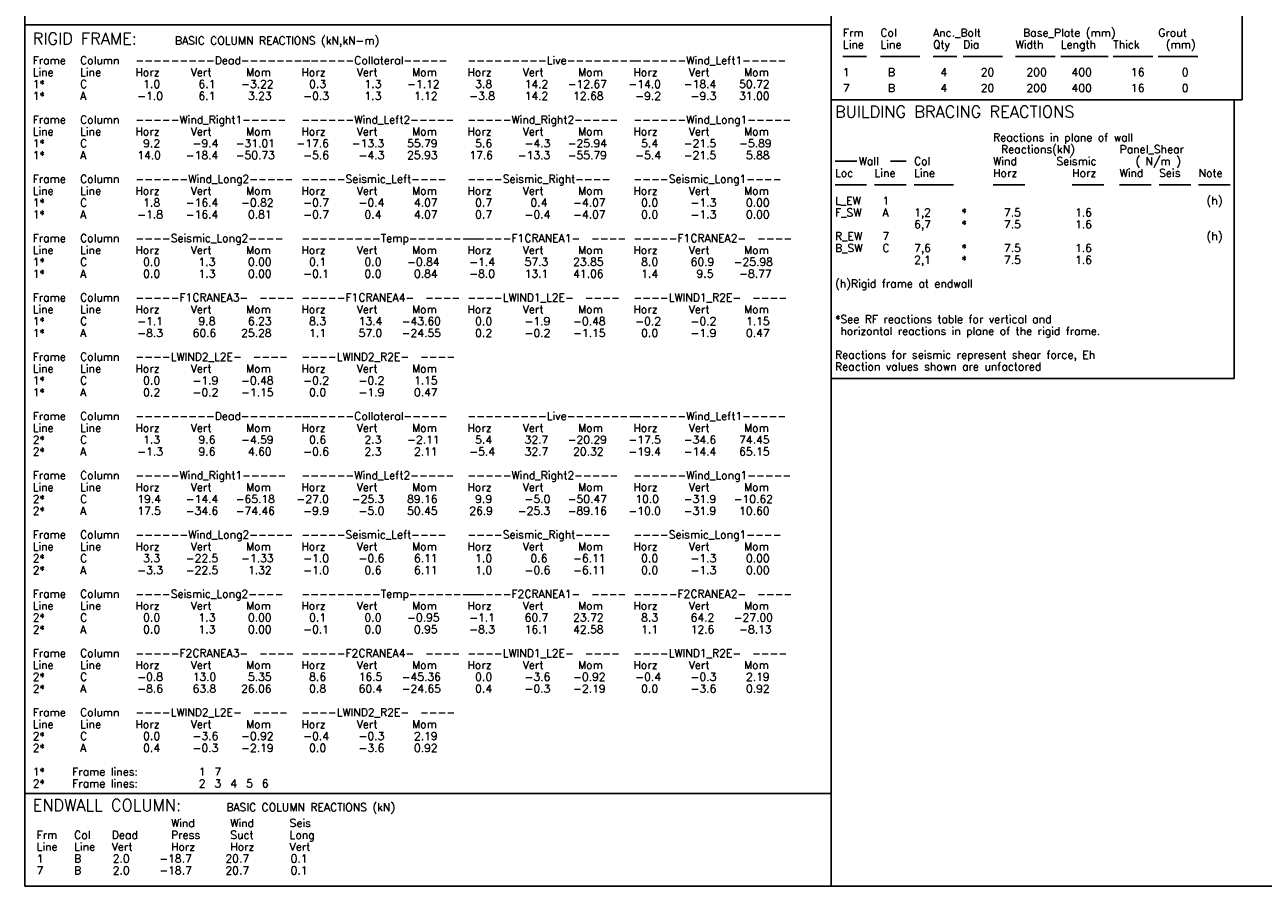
# Model space of a CAD drawing. Extents: x 0 to 48253, y 10738 to 44860.
# Tile 1 of 3: x 0 to 28286, y 10738 to 30416. Entities that reach past the tile are written whole.
import ezdxf

# ---------------------------------------------------------------- set-up
doc = ezdxf.new("R2010")
doc.units = 0
doc.header["$MEASUREMENT"] = 0
doc.linetypes.add('CONTIN', pattern=[0])
doc.layers.get('0').update_dxf_attribs({"linetype": 'CONTIN'})
for name, color, linetype in [('1', 7, 'CONTIN'), ('13', 1, 'CONTIN'), ('14', 7, 'CONTIN'), ('20', 7, 'CONTIN'), ('22', 7, 'CONTIN'), ('26', 7, 'CONTIN')]:
    doc.layers.add(name, color=color, linetype=linetype)
doc.styles.add('SIMPLEX', font='SIMPLEX')

# ---------------------------------------------------------------- blocks, each defined once
blk = doc.blocks.new('RFBASE')
at = {"layer": '1'}
for p, q in [((18415.104, 0), (0, 0)), ((0, 0), (0, -17557.535)), ((18415.104, -17557.535), (18415.104, 0)), ((0, -17557.535), (18415.104, -17557.535))]:
    blk.add_line(p, q, dxfattribs=at)
at = {"layer": '13', "style": 'SIMPLEX'}
for s, p in [('1*', (180.54, -1444.322)), ('C', (1263.782, -1444.322)), ('1*', (180.54, -1715.132)), ('A', (1263.782, -1715.132)), ('1*', (180.54, -2798.374)), ('C', (1263.782, -2798.374)), ('1*', (180.54, -3069.185)), ('A', (1263.782, -3069.185)), ('1*', (180.54, -4152.426)), ('1*', (180.54, -4423.236)), ('A', (1263.782, -4423.236)), ('C', (1263.782, -4152.426)), ('1*', (180.54, -5506.478)), ('C', (1263.782, -5506.478)), ('1*', (180.54, -5777.288)), ('A', (1263.782, -5777.288)), ('1*', (180.54, -6860.528)), ('C', (1263.782, -6860.528)), ('1*', (180.54, -7131.339)), ('A', (1263.782, -7131.339)), ('1*', (180.54, -8214.581)), ('C', (1263.782, -8214.581)), ('1*', (180.54, -8485.392)), ('A', (1263.782, -8485.392)), ('2*', (180.54, -9568.633)), ('C', (1263.782, -9568.633)), ('2*', (180.54, -9839.443)), ('A', (1263.782, -9839.443)), ('2*', (180.54, -10922.686)), ('C', (1263.782, -10922.686)), ('2*', (180.54, -11193.496)), ('A', (1263.782, -11193.496)), ('2*', (180.54, -12276.737)), ('C', (1263.782, -12276.737)), ('2*', (180.54, -12547.548)), ('A', (1263.782, -12547.548)), ('2*', (180.54, -13630.789)), ('C', (1263.782, -13630.789)), ('2*', (180.54, -13901.6)), ('A', (1263.782, -13901.6)), ('2*', (180.54, -14984.84)), ('C', (1263.782, -14984.84)), ('2*', (180.54, -15255.65)), ('A', (1263.782, -15255.65)), ('2*', (180.54, -16338.891)), ('C', (1263.782, -16338.891)), ('2*', (180.54, -16609.701)), ('A', (1263.782, -16609.701)), ('1*', (180.54, -17151.32)), ('1', (3971.885, -17151.32)), ('7', (4332.966, -17151.32)), ('2*', (180.54, -17422.133)), ('2', (3971.885, -17422.133)), ('3', (4332.966, -17422.133)), ('4', (4694.047, -17422.133)), ('5', (5055.127, -17422.133)), ('6', (5416.208, -17422.133))]:
    blk.add_text(s, height=180.54, dxfattribs=at).set_placement(p)
at = {"layer": '14', "style": 'SIMPLEX'}
for s, p in [('Frame', (180.54, -902.701)), ('Column', (1263.782, -902.701)), ('---------Dead--------', (2527.563, -902.701)), ('------Collateral-----', (6318.909, -902.701)), ('---------Live--------', (10110.254, -902.701)), ('------Wind_Left1-----', (13901.6, -902.701)), ('Line', (180.54, -1173.512)), ('Line', (1263.782, -1173.512)), ('Horz', (2527.563, -1173.512)), ('Vert', (3791.345, -1173.512)), ('Mom', (5055.127, -1173.512)), ('Horz', (6318.909, -1173.512)), ('Vert', (7582.69, -1173.512)), ('Mom', (8846.473, -1173.512)), ('Horz', (10110.254, -1173.512)), ('Vert', (11374.036, -1173.512)), ('Mom', (12637.817, -1173.512)), ('Horz', (13901.6, -1173.512)), ('Vert', (15165.381, -1173.512)), ('Mom', (16429.162, -1173.512)), ('Frame', (180.54, -2256.753)), ('Column', (1263.782, -2256.753)), ('-----Wind_Right1-----', (2527.563, -2256.753)), ('------Wind_Left2-----', (6318.909, -2256.753)), ('-----Wind_Right2-----', (10110.254, -2256.753)), ('------Wind_Long1-----', (13901.6, -2256.753)), ('Line', (180.54, -2527.564)), ('Line', (1263.782, -2527.564)), ('Horz', (2527.563, -2527.564)), ('Vert', (3791.345, -2527.564)), ('Mom', (5055.127, -2527.564)), ('Horz', (6318.909, -2527.564)), ('Vert', (7582.69, -2527.564)), ('Mom', (8846.473, -2527.564)), ('Horz', (10110.254, -2527.564)), ('Vert', (11374.036, -2527.564)), ('Mom', (12637.817, -2527.564)), ('Horz', (13901.6, -2527.564)), ('Vert', (15165.381, -2527.564)), ('Mom', (16429.162, -2527.564)), ('Frame', (180.54, -3610.805)), ('Column', (1263.782, -3610.805)), ('------Wind_Long2-----', (2527.563, -3610.805)), ('-----Seismic_Left----', (6318.909, -3610.805)), ('----Seismic_Right----', (10110.254, -3610.805)), ('----Seismic_Long1----', (13901.6, -3610.805)), ('Line', (180.54, -3881.615)), ('Line', (1263.782, -3881.615)), ('Horz', (2527.563, -3881.615)), ('Vert', (3791.345, -3881.615)), ('Mom', (5055.127, -3881.615)), ('Horz', (6318.909, -3881.615)), ('Vert', (7582.69, -3881.615)), ('Mom', (8846.473, -3881.615)), ('Horz', (10110.254, -3881.615)), ('Vert', (11374.036, -3881.615)), ('Mom', (12637.817, -3881.615)), ('Horz', (13901.6, -3881.615)), ('Vert', (15165.381, -3881.615)), ('Mom', (16429.162, -3881.615)), ('Frame', (180.54, -4964.856)), ('Column', (1263.782, -4964.856)), ('----Seismic_Long2----', (2527.563, -4964.856)), ('---------Temp--------', (6318.909, -4964.856)), ('-----F1CRANEA1-  ----', (10110.254, -4964.856)), ('-----F1CRANEA2-  ----', (13901.6, -4964.856)), ('Line', (180.54, -5235.667)), ('Line', (1263.782, -5235.667)), ('Horz', (2527.563, -5235.667)), ('Vert', (3791.345, -5235.667)), ('Mom', (5055.127, -5235.667)), ('Horz', (6318.909, -5235.667)), ('Vert', (7582.69, -5235.667)), ('Mom', (8846.473, -5235.667)), ('Horz', (10110.254, -5235.667)), ('Vert', (11374.036, -5235.667)), ('Mom', (12637.817, -5235.667)), ('Horz', (13901.6, -5235.667)), ('Vert', (15165.381, -5235.667)), ('Mom', (16429.162, -5235.667)), ('Frame', (180.54, -6318.908)), ('Column', (1263.782, -6318.908)), ('-----F1CRANEA3-  ----', (2527.563, -6318.908)), ('-----F1CRANEA4-  ----', (6318.909, -6318.908)), ('----LWIND1_L2E-  ----', (10110.254, -6318.908)), ('----LWIND1_R2E-  ----', (13901.6, -6318.908)), ('Line', (180.54, -6589.719)), ('Line', (1263.782, -6589.719)), ('Horz', (2527.563, -6589.719)), ('Vert', (3791.345, -6589.719)), ('Mom', (5055.127, -6589.719)), ('Horz', (6318.909, -6589.719)), ('Vert', (7582.69, -6589.719)), ('Mom', (8846.473, -6589.719)), ('Horz', (10110.254, -6589.719)), ('Vert', (11374.036, -6589.719)), ('Mom', (12637.817, -6589.719)), ('Horz', (13901.6, -6589.719)), ('Vert', (15165.381, -6589.719)), ('Mom', (16429.162, -6589.719)), ('Frame', (180.54, -7672.96)), ('Column', (1263.782, -7672.96)), ('----LWIND2_L2E-  ----', (2527.563, -7672.96)), ('----LWIND2_R2E-  ----', (6318.909, -7672.96)), ('Line', (180.54, -7943.771)), ('Line', (1263.782, -7943.771)), ('Horz', (2527.563, -7943.771)), ('Vert', (3791.345, -7943.771)), ('Mom', (5055.127, -7943.771)), ('Horz', (6318.909, -7943.771)), ('Vert', (7582.69, -7943.771)), ('Mom', (8846.473, -7943.771)), ('Frame', (180.54, -9027.013)), ('Column', (1263.782, -9027.013)), ('---------Dead--------', (2527.563, -9027.013)), ('------Collateral-----', (6318.909, -9027.013)), ('---------Live--------', (10110.254, -9027.013)), ('------Wind_Left1-----', (13901.6, -9027.013)), ('Line', (180.54, -9297.823)), ('Line', (1263.782, -9297.823)), ('Horz', (2527.563, -9297.823)), ('Vert', (3791.345, -9297.823)), ('Mom', (5055.127, -9297.823)), ('Horz', (6318.909, -9297.823)), ('Vert', (7582.69, -9297.823)), ('Mom', (8846.473, -9297.823)), ('Horz', (10110.254, -9297.823)), ('Vert', (11374.036, -9297.823)), ('Mom', (12637.817, -9297.823)), ('Horz', (13901.6, -9297.823)), ('Vert', (15165.381, -9297.823)), ('Mom', (16429.162, -9297.823)), ('------Wind_Left2-----', (6318.909, -10381.064)), ('Frame', (180.54, -10381.064)), ('Line', (180.54, -10651.875)), ('Column', (1263.782, -10381.064)), ('Line', (1263.782, -10651.875)), ('-----Wind_Right1-----', (2527.563, -10381.064)), ('-----Wind_Right2-----', (10110.254, -10381.064)), ('------Wind_Long1-----', (13901.6, -10381.064)), ('Horz', (2527.563, -10651.875)), ('Vert', (3791.345, -10651.875)), ('Mom', (5055.127, -10651.875)), ('Horz', (6318.909, -10651.875)), ('Vert', (7582.69, -10651.875)), ('Mom', (8846.473, -10651.875)), ('Horz', (10110.254, -10651.875)), ('Vert', (11374.036, -10651.875)), ('Mom', (12637.817, -10651.875)), ('Horz', (13901.6, -10651.875)), ('Vert', (15165.381, -10651.875)), ('Mom', (16429.162, -10651.875)), ('Frame', (180.54, -11735.117)), ('Column', (1263.782, -11735.117)), ('------Wind_Long2-----', (2527.563, -11735.117)), ('-----Seismic_Left----', (6318.909, -11735.117)), ('----Seismic_Right----', (10110.254, -11735.117)), ('----Seismic_Long1----', (13901.6, -11735.117)), ('Line', (180.54, -12005.928)), ('Line', (1263.782, -12005.928)), ('Horz', (2527.563, -12005.928)), ('Vert', (3791.345, -12005.928)), ('Mom', (5055.127, -12005.928)), ('Horz', (6318.909, -12005.928)), ('Vert', (7582.69, -12005.928)), ('Mom', (8846.473, -12005.928)), ('Horz', (10110.254, -12005.928)), ('Vert', (11374.036, -12005.928)), ('Mom', (12637.817, -12005.928)), ('Horz', (13901.6, -12005.928)), ('Vert', (15165.381, -12005.928)), ('Mom', (16429.162, -12005.928)), ('Frame', (180.54, -13089.168)), ('Column', (1263.782, -13089.168)), ('----Seismic_Long2----', (2527.563, -13089.168)), ('---------Temp--------', (6318.909, -13089.168)), ('-----F2CRANEA1-  ----', (10110.254, -13089.168)), ('-----F2CRANEA2-  ----', (13901.6, -13089.168)), ('Line', (180.54, -13359.979)), ('Line', (1263.782, -13359.979)), ('Horz', (2527.563, -13359.979)), ('Vert', (3791.345, -13359.979)), ('Mom', (5055.127, -13359.979)), ('Horz', (6318.909, -13359.979)), ('Vert', (7582.69, -13359.979)), ('Mom', (8846.473, -13359.979)), ('Horz', (10110.254, -13359.979)), ('Vert', (11374.036, -13359.979)), ('Mom', (12637.817, -13359.979)), ('Horz', (13901.6, -13359.979)), ('Vert', (15165.381, -13359.979)), ('Mom', (16429.162, -13359.979)), ('Frame', (180.54, -14443.219)), ('Column', (1263.782, -14443.219)), ('-----F2CRANEA3-  ----', (2527.563, -14443.219)), ('-----F2CRANEA4-  ----', (6318.909, -14443.219)), ('----LWIND1_L2E-  ----', (10110.254, -14443.219)), ('----LWIND1_R2E-  ----', (13901.6, -14443.219)), ('Line', (180.54, -14714.028)), ('Line', (1263.782, -14714.028)), ('Horz', (2527.563, -14714.028)), ('Vert', (3791.345, -14714.028)), ('Mom', (5055.127, -14714.028)), ('Horz', (6318.909, -14714.028)), ('Vert', (7582.69, -14714.028)), ('Mom', (8846.473, -14714.028)), ('Horz', (10110.254, -14714.028)), ('Vert', (11374.036, -14714.028)), ('Mom', (12637.817, -14714.028)), ('Horz', (13901.6, -14714.028)), ('Vert', (15165.381, -14714.028)), ('Mom', (16429.162, -14714.028)), ('Frame', (180.54, -15797.27)), ('Column', (1263.782, -15797.27)), ('----LWIND2_L2E-  ----', (2527.563, -15797.27)), ('----LWIND2_R2E-  ----', (6318.909, -15797.27)), ('Line', (180.54, -16068.079)), ('Line', (1263.782, -16068.079)), ('Horz', (2527.563, -16068.079)), ('Vert', (3791.345, -16068.079)), ('Mom', (5055.127, -16068.079)), ('Horz', (6318.909, -16068.079)), ('Vert', (7582.69, -16068.079)), ('Mom', (8846.473, -16068.079)), ('Frame lines:', (1083.242, -17151.32)), ('Frame lines:', (1083.242, -17422.133))]:
    blk.add_text(s, height=180.54, dxfattribs=at).set_placement(p)
at = {"layer": '20', "style": 'SIMPLEX'}
for s, height, p in [('RIGID FRAME:', 270.81, (180.54, -451.351)), ('BASIC COLUMN REACTIONS (kN,kN-m)', 180.54, (3430.265, -451.351))]:
    blk.add_text(s, height=height, dxfattribs=at).set_placement(p)
at = {"layer": '26', "style": 'SIMPLEX'}
for s, p in [('    1.0', (2166.483, -1444.322)), ('    6.1', (3430.265, -1444.322)), ('  -3.22', (4694.047, -1444.322)), ('    0.3', (5957.829, -1444.322)), ('    1.3', (7221.61, -1444.322)), ('  -1.12', (8485.392, -1444.322)), ('    3.8', (9749.174, -1444.322)), ('   14.2', (11012.955, -1444.322)), (' -12.67', (12276.737, -1444.322)), ('  -14.0', (13540.519, -1444.322)), ('  -18.4', (14804.301, -1444.322)), ('  50.72', (16068.083, -1444.322)), ('   -1.0', (2166.483, -1715.132)), ('    6.1', (3430.265, -1715.132)), ('   3.23', (4694.047, -1715.132)), ('   -0.3', (5957.829, -1715.132)), ('    1.3', (7221.61, -1715.132)), ('   1.12', (8485.392, -1715.132)), ('   -3.8', (9749.174, -1715.132)), ('   14.2', (11012.955, -1715.132)), ('  12.68', (12276.737, -1715.132)), ('   -9.2', (13540.519, -1715.132)), ('   -9.3', (14804.301, -1715.132)), ('  31.00', (16068.083, -1715.132)), ('    9.2', (2166.483, -2798.374)), ('   -9.4', (3430.265, -2798.374)), (' -31.01', (4694.047, -2798.374)), ('  -17.6', (5957.829, -2798.374)), ('  -13.3', (7221.61, -2798.374)), ('  55.79', (8485.392, -2798.374)), ('    5.6', (9749.174, -2798.374)), ('   -4.3', (11012.955, -2798.374)), (' -25.94', (12276.737, -2798.374)), ('    5.4', (13540.519, -2798.374)), ('  -21.5', (14804.301, -2798.374)), ('  -5.89', (16068.083, -2798.374)), ('   14.0', (2166.483, -3069.185)), ('  -18.4', (3430.265, -3069.185)), (' -50.73', (4694.047, -3069.185)), ('   -5.6', (5957.829, -3069.185)), ('   -4.3', (7221.61, -3069.185)), ('  25.93', (8485.392, -3069.185)), ('   17.6', (9749.174, -3069.185)), ('  -13.3', (11012.955, -3069.185)), (' -55.79', (12276.737, -3069.185)), ('   -5.4', (13540.519, -3069.185)), ('  -21.5', (14804.301, -3069.185)), ('   5.88', (16068.083, -3069.185)), ('   -1.8', (2166.483, -4423.236)), ('    1.8', (2166.483, -4152.426)), ('  -16.4', (3430.265, -4152.426)), ('  -16.4', (3430.265, -4423.236)), ('  -0.82', (4694.047, -4152.426)), ('   0.81', (4694.047, -4423.236)), ('   -0.7', (5957.829, -4152.426)), ('   -0.7', (5957.829, -4423.236)), ('   -0.4', (7221.61, -4152.426)), ('    0.4', (7221.61, -4423.236)), ('   4.07', (8485.392, -4152.426)), ('   4.07', (8485.392, -4423.236)), ('    0.7', (9749.174, -4152.426)), ('    0.7', (9749.174, -4423.236)), ('   -0.4', (11012.955, -4423.236)), ('    0.4', (11012.955, -4152.426)), ('  -4.07', (12276.737, -4152.426)), ('  -4.07', (12276.737, -4423.236)), ('    0.0', (13540.519, -4152.426)), ('    0.0', (13540.519, -4423.236)), ('   -1.3', (14804.301, -4152.426)), ('   -1.3', (14804.301, -4423.236)), ('   0.00', (16068.083, -4152.426)), ('   0.00', (16068.083, -4423.236)), ('    0.0', (2166.483, -5506.478)), ('    1.3', (3430.265, -5506.478)), ('   0.00', (4694.047, -5506.478)), ('    0.1', (5957.829, -5506.478)), ('    0.0', (7221.61, -5506.478)), ('  -0.84', (8485.392, -5506.478)), ('   -1.4', (9749.174, -5506.478)), ('   57.3', (11012.955, -5506.478)), ('  23.85', (12276.737, -5506.478)), ('    8.0', (13540.519, -5506.478)), ('   60.9', (14804.301, -5506.478)), (' -25.98', (16068.083, -5506.478)), ('    0.0', (2166.483, -5777.288)), ('    1.3', (3430.265, -5777.288)), ('   0.00', (4694.047, -5777.288)), ('   -0.1', (5957.829, -5777.288)), ('    0.0', (7221.61, -5777.288)), ('   0.84', (8485.392, -5777.288)), ('   -8.0', (9749.174, -5777.288)), ('   13.1', (11012.955, -5777.288)), ('  41.06', (12276.737, -5777.288)), ('    1.4', (13540.519, -5777.288)), ('    9.5', (14804.301, -5777.288)), ('  -8.77', (16068.083, -5777.288)), ('   -1.1', (2166.483, -6860.528)), ('    9.8', (3430.265, -6860.528)), ('   6.23', (4694.047, -6860.528)), ('    8.3', (5957.829, -6860.528)), ('   13.4', (7221.61, -6860.528)), (' -43.60', (8485.392, -6860.528)), ('    0.0', (9749.174, -6860.528)), ('   -1.9', (11012.955, -6860.528)), ('  -0.48', (12276.737, -6860.528)), ('   -0.2', (13540.519, -6860.528)), ('   -0.2', (14804.301, -6860.528)), ('   1.15', (16068.083, -6860.528)), ('   -8.3', (2166.483, -7131.339)), ('   60.6', (3430.265, -7131.339)), ('  25.28', (4694.047, -7131.339)), ('    1.1', (5957.829, -7131.339)), ('   57.0', (7221.61, -7131.339)), (' -24.55', (8485.392, -7131.339)), ('    0.2', (9749.174, -7131.339)), ('   -0.2', (11012.955, -7131.339)), ('  -1.15', (12276.737, -7131.339)), ('    0.0', (13540.519, -7131.339)), ('   -1.9', (14804.301, -7131.339)), ('   0.47', (16068.083, -7131.339)), ('    0.0', (2166.483, -8214.581)), ('   -1.9', (3430.265, -8214.581)), ('  -0.48', (4694.047, -8214.581)), ('   -0.2', (5957.829, -8214.581)), ('   -0.2', (7221.61, -8214.581)), ('   1.15', (8485.392, -8214.581)), ('    0.2', (2166.483, -8485.392)), ('   -0.2', (3430.265, -8485.392)), ('  -1.15', (4694.047, -8485.392)), ('    0.0', (5957.829, -8485.392)), ('   -1.9', (7221.61, -8485.392)), ('   0.47', (8485.392, -8485.392)), ('    1.3', (2166.483, -9568.633)), ('    9.6', (3430.265, -9568.633)), ('  -4.59', (4694.047, -9568.633)), ('    0.6', (5957.829, -9568.633)), ('    2.3', (7221.61, -9568.633)), ('  -2.11', (8485.392, -9568.633)), ('    5.4', (9749.174, -9568.633)), ('   32.7', (11012.955, -9568.633)), (' -20.29', (12276.737, -9568.633)), ('  -17.5', (13540.519, -9568.633)), ('  -34.6', (14804.301, -9568.633)), ('  74.45', (16068.083, -9568.633)), ('   -1.3', (2166.483, -9839.443)), ('    9.6', (3430.265, -9839.443)), ('   4.60', (4694.047, -9839.443)), ('   -0.6', (5957.829, -9839.443)), ('    2.3', (7221.61, -9839.443)), ('   2.11', (8485.392, -9839.443)), ('   -5.4', (9749.174, -9839.443)), ('   32.7', (11012.955, -9839.443)), ('  20.32', (12276.737, -9839.443)), ('  -19.4', (13540.519, -9839.443)), ('  -14.4', (14804.301, -9839.443)), ('  65.15', (16068.083, -9839.443)), ('   19.4', (2166.483, -10922.686)), ('  -14.4', (3430.265, -10922.686)), (' -65.18', (4694.047, -10922.686)), ('  -27.0', (5957.829, -10922.686)), ('  -25.3', (7221.61, -10922.686)), ('  89.16', (8485.392, -10922.686)), ('    9.9', (9749.174, -10922.686)), ('   -5.0', (11012.955, -10922.686)), (' -50.47', (12276.737, -10922.686)), ('   10.0', (13540.519, -10922.686)), ('  -31.9', (14804.301, -10922.686)), (' -10.62', (16068.083, -10922.686)), ('   17.5', (2166.483, -11193.496)), ('  -34.6', (3430.265, -11193.496)), (' -74.46', (4694.047, -11193.496)), ('   -9.9', (5957.829, -11193.496)), ('   -5.0', (7221.61, -11193.496)), ('  50.45', (8485.392, -11193.496)), ('   26.9', (9749.174, -11193.496)), ('  -25.3', (11012.955, -11193.496)), (' -89.16', (12276.737, -11193.496)), ('  -10.0', (13540.519, -11193.496)), ('  -31.9', (14804.301, -11193.496)), ('  10.60', (16068.083, -11193.496)), ('    3.3', (2166.483, -12276.737)), ('  -22.5', (3430.265, -12276.737)), ('  -1.33', (4694.047, -12276.737)), ('   -1.0', (5957.829, -12276.737)), ('   -0.6', (7221.61, -12276.737)), ('   6.11', (8485.392, -12276.737)), ('    1.0', (9749.174, -12276.737)), ('    0.6', (11012.955, -12276.737)), ('  -6.11', (12276.737, -12276.737)), ('    0.0', (13540.519, -12276.737)), ('   -1.3', (14804.301, -12276.737)), ('   0.00', (16068.083, -12276.737)), ('   -3.3', (2166.483, -12547.548)), ('  -22.5', (3430.265, -12547.548)), ('   1.32', (4694.047, -12547.548)), ('   -1.0', (5957.829, -12547.548)), ('    0.6', (7221.61, -12547.548)), ('   6.11', (8485.392, -12547.548)), ('    1.0', (9749.174, -12547.548)), ('   -0.6', (11012.955, -12547.548)), ('  -6.11', (12276.737, -12547.548)), ('    0.0', (13540.519, -12547.548)), ('   -1.3', (14804.301, -12547.548)), ('   0.00', (16068.083, -12547.548)), ('    0.0', (2166.483, -13630.789)), ('    1.3', (3430.265, -13630.789)), ('   0.00', (4694.047, -13630.789)), ('    0.1', (5957.829, -13630.789)), ('    0.0', (7221.61, -13630.789)), ('  -0.95', (8485.392, -13630.789)), ('   -1.1', (9749.174, -13630.789)), ('   60.7', (11012.955, -13630.789)), ('  23.72', (12276.737, -13630.789)), ('    8.3', (13540.519, -13630.789)), ('   64.2', (14804.301, -13630.789)), (' -27.00', (16068.083, -13630.789)), ('    0.0', (2166.483, -13901.6)), ('    1.3', (3430.265, -13901.6)), ('   0.00', (4694.047, -13901.6)), ('   -0.1', (5957.829, -13901.6)), ('    0.0', (7221.61, -13901.6)), ('   0.95', (8485.392, -13901.6)), ('   -8.3', (9749.174, -13901.6)), ('   16.1', (11012.955, -13901.6)), ('  42.58', (12276.737, -13901.6)), ('    1.1', (13540.519, -13901.6)), ('   12.6', (14804.301, -13901.6)), ('  -8.13', (16068.083, -13901.6)), ('   -0.8', (2166.483, -14984.84)), ('   13.0', (3430.265, -14984.84)), ('   5.35', (4694.047, -14984.84)), ('    8.6', (5957.829, -14984.84)), ('   16.5', (7221.61, -14984.84)), (' -45.36', (8485.392, -14984.84)), ('    0.0', (9749.174, -14984.84)), ('   -3.6', (11012.955, -14984.84)), ('  -0.92', (12276.737, -14984.84)), ('   -0.4', (13540.519, -14984.84)), ('   -0.3', (14804.301, -14984.84)), ('   2.19', (16068.083, -14984.84)), ('   -8.6', (2166.483, -15255.65)), ('   63.8', (3430.265, -15255.65)), ('  26.06', (4694.047, -15255.65)), ('    0.8', (5957.829, -15255.65)), ('   60.4', (7221.61, -15255.65)), (' -24.65', (8485.392, -15255.65)), ('    0.4', (9749.174, -15255.65)), ('   -0.3', (11012.955, -15255.65)), ('  -2.19', (12276.737, -15255.65)), ('    0.0', (13540.519, -15255.65)), ('   -3.6', (14804.301, -15255.65)), ('   0.92', (16068.083, -15255.65)), ('    0.0', (2166.483, -16338.891)), ('   -3.6', (3430.265, -16338.891)), ('  -0.92', (4694.047, -16338.891)), ('   -0.4', (5957.829, -16338.891)), ('   -0.3', (7221.61, -16338.891)), ('   2.19', (8485.392, -16338.891)), ('    0.4', (2166.483, -16609.701)), ('   -0.3', (3430.265, -16609.701)), ('  -2.19', (4694.047, -16609.701)), ('    0.0', (5957.829, -16609.701)), ('   -3.6', (7221.61, -16609.701)), ('   0.92', (8485.392, -16609.701))]:
    blk.add_text(s, height=180.54, dxfattribs=at).set_placement(p)
blk = doc.blocks.new('EWTABL')
for p, q in [((18415.104, 0), (0, 0)), ((0, 0), (0, -2121.348)), ((18415.104, -2121.348), (18415.104, 0)), ((0, -2121.348), (18415.104, -2121.348))]:
    blk.add_line(p, q)
at = {"layer": '13', "style": 'SIMPLEX'}
for s, p in [('1', (270.81, -1579.727)), ('B', (1128.377, -1579.727)), ('7', (270.81, -1850.538)), ('B', (1128.377, -1850.538))]:
    blk.add_text(s, height=180.54, dxfattribs=at).set_placement(p)
at = {"layer": '14', "style": 'SIMPLEX'}
for s, p in [('Col', (1128.377, -1038.106)), ('Dead', (1985.943, -1038.106)), ('Wind', (3339.995, -767.296)), ('Wind', (4694.046, -767.296)), ('Seis', (6048.098, -767.296)), ('Frm', (270.81, -1038.106)), ('Line', (270.81, -1308.917)), ('Line', (1128.377, -1308.917)), ('Vert', (1985.943, -1308.917)), ('Press', (3339.995, -1038.106)), ('Horz', (3339.995, -1308.917)), ('Suct', (4694.046, -1038.106)), ('Horz', (4694.046, -1308.917)), ('Vert', (6048.098, -1308.917)), ('Long', (6048.098, -1038.106))]:
    blk.add_text(s, height=180.54, dxfattribs=at).set_placement(p)
at = {"layer": '20', "style": 'SIMPLEX'}
for s, height, p in [('ENDWALL COLUMN:', 270.81, (180.54, -406.216)), ('BASIC COLUMN REACTIONS (kN)', 180.54, (4603.776, -406.216))]:
    blk.add_text(s, height=height, dxfattribs=at).set_placement(p)
at = {"layer": '26', "style": 'SIMPLEX'}
for s, p in [('    2.0', (1471.403, -1579.727)), ('  -18.7', (2825.455, -1579.727)), ('   20.7', (4179.507, -1579.727)), ('    0.1', (5533.559, -1579.727)), ('    2.0', (1471.403, -1850.538)), ('  -18.7', (2825.455, -1850.538)), ('   20.7', (4179.507, -1850.538)), ('    0.1', (5533.559, -1850.538))]:
    blk.add_text(s, height=180.54, dxfattribs=at).set_placement(p)
blk = doc.blocks.new('EWBASE')
for p, q in [((9388.093, 0), (0, 0)), ((0, 0), (0, -2392.158)), ((9388.093, -2392.158), (9388.093, 0)), ((0, -2392.158), (9388.093, -2392.158))]:
    blk.add_line(p, q)
at = {"layer": '14'}
for p, q in [((270.81, -1399.187), (812.431, -1399.187)), ((1128.377, -1399.187), (2031.078, -1399.187)), ((2328.969, -1399.187), (2870.59, -1399.187)), ((3015.022, -1399.187), (3917.723, -1399.187)), ((4215.614, -1399.187), (5118.315, -1399.187)), ((5244.693, -1399.187), (6327.935, -1399.187)), ((6445.285, -1399.187), (7347.986, -1399.187)), ((7474.366, -1399.187), (8377.067, -1399.187))]:
    blk.add_line(p, q, dxfattribs=at)
at = {"layer": '13', "style": 'SIMPLEX'}
for s, p in [('1', (270.81, -1850.538)), ('B', (1299.89, -1850.538)), ('7', (270.81, -2211.618)), ('B', (1299.89, -2211.618))]:
    blk.add_text(s, height=180.54, dxfattribs=at).set_placement(p)
at = {"layer": '14', "style": 'SIMPLEX'}
for s, p in [('Frm', (270.81, -947.836)), ('Col', (1128.377, -947.836)), ('Anc._Bolt', (2328.969, -947.836)), ('Base_Plate (mm)', (4387.127, -947.836)), ('Grout', (7474.366, -947.836)), ('Line', (270.81, -1218.647)), ('Line', (1128.377, -1218.647)), ('Qty', (2328.969, -1218.647)), ('Dia', (3015.022, -1218.647)), ('Width', (4215.614, -1218.647)), ('Length', (5244.693, -1218.647)), ('Thick', (6445.285, -1218.647)), ('(mm)', (7645.88, -1218.647))]:
    blk.add_text(s, height=180.54, dxfattribs=at).set_placement(p)
at = {"layer": '20', "style": 'SIMPLEX'}
for s, height, p in [('ENDWALL COLUMN:', 270.81, (180.54, -406.216)), ('ANCHOR BOLTS & BASE PLATES', 180.54, (4513.506, -406.216))]:
    blk.add_text(s, height=height, dxfattribs=at).set_placement(p)
at = {"layer": '26', "style": 'SIMPLEX'}
for s, p in [('4', (2500.482, -1850.538)), ('   20', (3015.022, -1850.538)), ('  200', (4215.614, -1850.538)), ('  400', (5244.693, -1850.538)), ('   16', (6445.285, -1850.538)), ('    0', (7474.366, -1850.538)), ('4', (2500.482, -2211.618)), ('   20', (3015.022, -2211.618)), ('  200', (4215.614, -2211.618)), ('  400', (5244.693, -2211.618)), ('   16', (6445.285, -2211.618)), ('    0', (7474.366, -2211.618))]:
    blk.add_text(s, height=180.54, dxfattribs=at).set_placement(p)
blk = doc.blocks.new('BRACET')
for p, q in [((9207.553, 0), (0, 0)), ((0, 0), (0, -6364.042)), ((9207.553, -6364.042), (9207.553, 0)), ((0, -6364.042), (9207.553, -6364.042))]:
    blk.add_line(p, q)
at = {"layer": '14'}
for p, q in [((90.27, -1399.187), (586.756, -1399.187)), ((1354.052, -1399.187), (1715.132, -1399.187)), ((90.27, -1940.808), (812.431, -1940.808)), ((992.971, -1940.808), (1715.132, -1940.808)), ((1895.673, -1940.808), (2798.374, -1940.808)), ((3701.076, -1940.808), (4423.236, -1940.808)), ((5506.477, -1940.808), (6228.638, -1940.808)), ((6589.718, -1940.808), (7311.879, -1940.808)), ((7492.418, -1940.808), (8214.58, -1940.808)), ((8395.119, -1940.808), (9117.28, -1940.808))]:
    blk.add_line(p, q, dxfattribs=at)
at = {"layer": '1', "style": 'SIMPLEX'}
for s, p in [('Reactions for seismic represent shear force, Eh', (90.27, -5912.692)), ('Reaction values shown are unfactored', (90.27, -6183.502))]:
    blk.add_text(s, height=180.54, dxfattribs=at).set_placement(p)
at = {"layer": '13', "style": 'SIMPLEX'}
for s, p in [('L_EW', (90.27, -2392.158)), ('1', (1173.512, -2392.158)), ('F_SW', (90.27, -2662.969)), ('A', (1173.512, -2662.969)), ('1,2', (1895.673, -2662.969)), ('6,7', (1895.673, -2933.779)), ('R_EW', (90.27, -3204.59)), ('7', (1173.512, -3204.59)), ('B_SW', (90.27, -3475.4)), ('C', (1173.512, -3475.4)), ('7,6', (1895.673, -3475.4)), ('2,1', (1895.673, -3746.21))]:
    blk.add_text(s, height=180.54, dxfattribs=at).set_placement(p)
at = {"layer": '14', "style": 'SIMPLEX'}
for s, p in [('Reactions in plane of wall', (3701.076, -947.836)), ('Reactions(kN)', (3881.616, -1218.647)), ('Panel_Shear', (6589.718, -1218.647)), ('Wall', (631.891, -1489.457)), ('Col', (1895.673, -1489.457)), ('Wind', (3701.076, -1489.457)), ('Seismic', (5145.396, -1489.457)), ('( N/m )', (6950.798, -1489.457)), ('Loc', (90.27, -1760.268)), ('Line', (992.971, -1760.268)), ('Line', (1895.673, -1760.268)), ('Horz', (3701.076, -1760.268)), ('Horz', (5506.477, -1760.268)), ('Wind', (6589.718, -1760.268)), ('Seis', (7492.418, -1760.268)), ('Note', (8395.119, -1760.268))]:
    blk.add_text(s, height=180.54, dxfattribs=at).set_placement(p)
at = {"layer": '20', "style": 'SIMPLEX'}
blk.add_text('BUILDING BRACING REACTIONS', height=270.81, dxfattribs=at).set_placement((90.27, -406.216))
at = {"layer": '26', "style": 'SIMPLEX'}
for s, p in [('(h)', (8575.659, -2392.158)), ('*', (2978.915, -2662.969)), ('  7.5', (3701.076, -2662.969)), ('  1.6', (5325.937, -2662.969)), ('*', (2978.915, -2933.779)), ('  7.5', (3701.076, -2933.779)), ('  1.6', (5325.937, -2933.779)), ('(h)', (8575.659, -3204.59)), ('*', (2978.915, -3475.4)), ('  7.5', (3701.076, -3475.4)), ('  1.6', (5325.937, -3475.4)), ('*', (2978.915, -3746.21)), ('  7.5', (3701.076, -3746.21)), ('  1.6', (5325.937, -3746.21)), ('(h)Rigid frame at endwall', (90.27, -4287.831)), ('*See RF reactions table for vertical and', (90.27, -5100.261)), (' horizontal reactions in plane of the rigid frame.', (90.27, -5371.071))]:
    blk.add_text(s, height=180.54, dxfattribs=at).set_placement(p)

msp = doc.modelspace()

# ---------------------------------------------------------------- linework, layer by layer
at = {"layer": '22'}
for p, q in [((0, 44860), (0, 10738)), ((0, 10738), (48253, 10738))]:
    msp.add_line(p, q, dxfattribs=at)

# ---------------------------------------------------------------- block references
at = {"layer": '1'}
for name, p in [('EWBASE', (18415, 31093)), ('RFBASE', (0, 30416)), ('BRACET', (18415, 28701)), ('EWTABL', (0, 12859))]:
    msp.add_blockref(name, p, dxfattribs=at)

doc.saveas('drawing.dxf')
